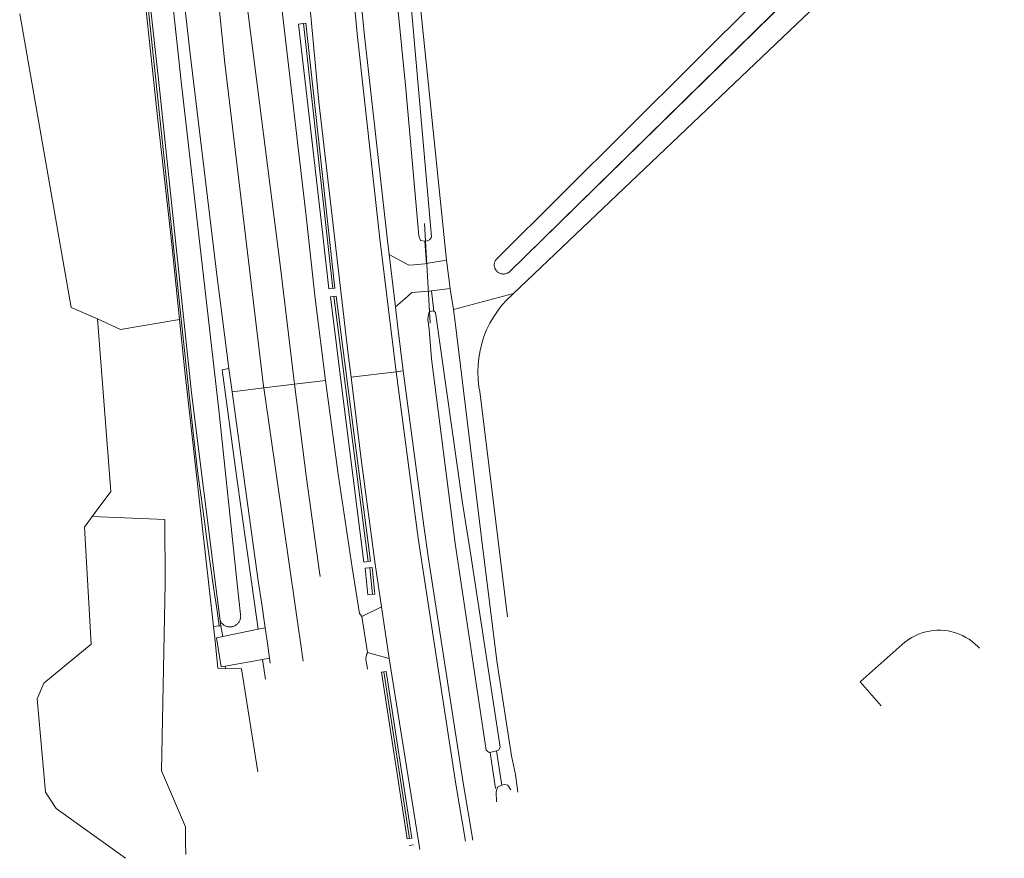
# Model space of a CAD drawing. Extents: x 140829 to 145054, y 448512 to 451778.
# Tile 122 of 152: x 144130 to 144240, y 450822 to 450915. Entities that reach past the tile are written whole.
import ezdxf

# ---------------------------------------------------------------- set-up
doc = ezdxf.new("R2010")
doc.units = 0
doc.header["$MEASUREMENT"] = 0
for name, color, linetype in [('geometrie2dBegroeidTerreindeel', 7, 'Continuous'), ('geometrie2dOnbegroeidTerreindeel', 7, 'Continuous'), ('geometrie2dOndersteunendWegdeel', 7, 'Continuous'), ('geometrie2dOverigeConstructie', 7, 'Continuous'), ('geometrie2dVegetatieObject', 7, 'Continuous'), ('geometrie2dWaterdeel', 7, 'Continuous'), ('geometrie2dWegdeel', 7, 'Continuous')]:
    doc.layers.add(name, color=color, linetype=linetype)

msp = doc.modelspace()

# ---------------------------------------------------------------- linework, layer by layer
at = {"layer": 'geometrie2dBegroeidTerreindeel', "linetype": 'Continuous', "lineweight": 0}
for p, q in [((144149.66, 450868.54), (144139.18, 450967.67)), ((144139.18, 450967.67), (144149.66, 450868.54)), ((144141.48, 450943.12), (144145.66, 450903.9)), ((144145.66, 450903.9), (144141.48, 450943.12)), ((144142.08, 450941.4), (144145.86, 450907.35)), ((144235.35, 450939.96), (144183.21, 450888.07)), ((144183.21, 450888.07), (144235.35, 450939.96)), ((144184.61, 450886.64), (144237.12, 450938.18)), ((144237.12, 450938.18), (144184.61, 450886.64)), ((144239.54, 450936.09), (144185.12, 450884.28)), ((144185.12, 450884.28), (144239.54, 450936.09)), ((144177.72, 450887.99), (144174.74, 450916.73)), ((144136.11, 450882.76), (144130.4, 450915.3)), ((144130.4, 450915.3), (144136.11, 450882.76)), ((144145.86, 450907.35), (144149.43, 450873.29)), ((144145.66, 450903.9), (144147.24, 450890.08)), ((144147.24, 450890.08), (144145.66, 450903.9)), ((144147.24, 450890.08), (144148.11, 450881.4)), ((144148.11, 450881.4), (144147.24, 450890.08)), ((144178.11, 450884.86), (144177.72, 450887.99)), ((144183.04, 450887.74), (144183.03, 450887.67)), ((144183.03, 450887.67), (144183.04, 450887.74)), ((144183.07, 450887.8), (144183.04, 450887.74)), ((144183.04, 450887.74), (144183.07, 450887.8)), ((144183.09, 450887.87), (144183.07, 450887.8)), ((144183.07, 450887.8), (144183.09, 450887.87)), ((144183.12, 450887.93), (144183.09, 450887.87)), ((144183.09, 450887.87), (144183.12, 450887.93)), ((144183.16, 450887.99), (144183.12, 450887.93)), ((144183.12, 450887.93), (144183.16, 450887.99)), ((144183.2, 450888.05), (144183.16, 450887.99)), ((144183.16, 450887.99), (144183.2, 450888.05)), ((144183.21, 450888.07), (144183.2, 450888.05)), ((144183.2, 450888.05), (144183.21, 450888.07)), ((144183.03, 450887.67), (144183.01, 450887.6)), ((144183.01, 450887.6), (144183.03, 450887.67)), ((144183.01, 450887.6), (144183.01, 450887.53)), ((144183.01, 450887.53), (144183.01, 450887.6)), ((144183.01, 450887.53), (144183.01, 450887.46)), ((144183.01, 450887.46), (144183.01, 450887.53)), ((144183.01, 450887.46), (144183.01, 450887.39)), ((144183.01, 450887.39), (144183.01, 450887.46)), ((144183.01, 450887.39), (144183.01, 450887.32)), ((144183.01, 450887.32), (144183.01, 450887.39)), ((144183.01, 450887.32), (144183.03, 450887.25)), ((144183.03, 450887.25), (144183.01, 450887.32)), ((144183.03, 450887.25), (144183.05, 450887.18)), ((144183.05, 450887.18), (144183.03, 450887.25)), ((144183.05, 450887.18), (144183.07, 450887.11)), ((144183.07, 450887.11), (144183.05, 450887.18)), ((144183.07, 450887.11), (144183.09, 450887.05)), ((144183.09, 450887.05), (144183.07, 450887.11)), ((144183.09, 450887.05), (144183.12, 450886.98)), ((144183.12, 450886.98), (144183.09, 450887.05)), ((144183.12, 450886.98), (144183.16, 450886.92)), ((144183.16, 450886.92), (144183.12, 450886.98)), ((144183.16, 450886.92), (144183.2, 450886.86)), ((144183.2, 450886.86), (144183.16, 450886.92)), ((144183.2, 450886.86), (144183.24, 450886.81)), ((144183.24, 450886.81), (144183.2, 450886.86)), ((144183.24, 450886.81), (144183.29, 450886.76)), ((144183.29, 450886.76), (144183.24, 450886.81)), ((144183.29, 450886.76), (144183.34, 450886.71)), ((144183.34, 450886.71), (144183.29, 450886.76)), ((144183.34, 450886.71), (144183.4, 450886.66)), ((144183.4, 450886.66), (144183.34, 450886.71)), ((144183.4, 450886.66), (144183.45, 450886.62)), ((144183.45, 450886.62), (144183.4, 450886.66)), ((144183.45, 450886.62), (144183.51, 450886.58)), ((144183.51, 450886.58), (144183.45, 450886.62)), ((144184.52, 450886.59), (144184.58, 450886.62)), ((144184.58, 450886.62), (144184.52, 450886.59)), ((144184.58, 450886.62), (144184.61, 450886.64)), ((144184.61, 450886.64), (144184.58, 450886.62)), ((144183.51, 450886.58), (144183.57, 450886.55)), ((144183.57, 450886.55), (144183.51, 450886.58)), ((144183.57, 450886.55), (144183.64, 450886.52)), ((144183.64, 450886.52), (144183.57, 450886.55)), ((144183.64, 450886.52), (144183.71, 450886.5)), ((144183.71, 450886.5), (144183.64, 450886.52)), ((144183.71, 450886.5), (144183.77, 450886.48)), ((144183.77, 450886.48), (144183.71, 450886.5)), ((144183.77, 450886.48), (144183.84, 450886.47)), ((144183.84, 450886.47), (144183.77, 450886.48)), ((144183.84, 450886.47), (144183.91, 450886.46)), ((144183.91, 450886.46), (144183.84, 450886.47)), ((144183.91, 450886.46), (144183.98, 450886.45)), ((144183.98, 450886.45), (144183.91, 450886.46)), ((144183.98, 450886.45), (144184.05, 450886.45)), ((144184.05, 450886.45), (144183.98, 450886.45)), ((144184.05, 450886.45), (144184.12, 450886.46)), ((144184.12, 450886.46), (144184.05, 450886.45)), ((144184.12, 450886.46), (144184.19, 450886.47)), ((144184.19, 450886.47), (144184.12, 450886.46)), ((144184.19, 450886.47), (144184.26, 450886.48)), ((144184.26, 450886.48), (144184.19, 450886.47)), ((144184.26, 450886.48), (144184.33, 450886.5)), ((144184.33, 450886.5), (144184.26, 450886.48)), ((144184.33, 450886.5), (144184.4, 450886.53)), ((144184.4, 450886.53), (144184.33, 450886.5)), ((144184.4, 450886.53), (144184.46, 450886.55)), ((144184.46, 450886.55), (144184.4, 450886.53)), ((144184.46, 450886.55), (144184.52, 450886.59)), ((144184.52, 450886.59), (144184.46, 450886.55)), ((144178.15, 450884.56), (144178.11, 450884.86)), ((144178.49, 450882.53), (144178.15, 450884.56)), ((144185.12, 450884.28), (144178.49, 450882.53)), ((144178.49, 450882.53), (144185.12, 450884.28)), ((144184.39, 450883.59), (144183.86, 450882.99)), ((144183.86, 450882.99), (144184.39, 450883.59)), ((144184.97, 450884.15), (144184.39, 450883.59)), ((144184.39, 450883.59), (144184.97, 450884.15)), ((144185.12, 450884.28), (144184.97, 450884.15)), ((144184.97, 450884.15), (144185.12, 450884.28)), ((144139.04, 450881.49), (144136.11, 450882.76)), ((144136.11, 450882.76), (144139.04, 450881.49)), ((144178.66, 450881.1), (144178.49, 450882.53)), ((144183.36, 450882.35), (144182.92, 450881.68)), ((144182.92, 450881.68), (144183.36, 450882.35)), ((144183.86, 450882.99), (144183.36, 450882.35)), ((144183.36, 450882.35), (144183.86, 450882.99)), ((144140.5, 450862.35), (144139.04, 450881.49)), ((144139.04, 450881.49), (144141.56, 450880.29)), ((144141.56, 450880.29), (144139.04, 450881.49)), ((144139.04, 450881.49), (144139.04, 450881.49)), ((144139.04, 450881.49), (144140.5, 450862.35)), ((144141.56, 450880.29), (144148.11, 450881.4)), ((144148.11, 450881.4), (144141.56, 450880.29)), ((144148.11, 450881.4), (144148.65, 450876.03)), ((144148.65, 450876.03), (144148.11, 450881.4)), ((144182.92, 450881.68), (144182.51, 450880.99)), ((144182.51, 450880.99), (144182.92, 450881.68)), ((144181.73, 450855.97), (144178.66, 450881.1)), ((144182.16, 450880.26), (144181.86, 450879.51)), ((144181.86, 450879.51), (144182.16, 450880.26)), ((144182.51, 450880.99), (144182.16, 450880.26)), ((144182.16, 450880.26), (144182.51, 450880.99)), ((144181.86, 450879.51), (144181.62, 450878.75)), ((144181.62, 450878.75), (144181.86, 450879.51)), ((144181.43, 450877.97), (144181.29, 450877.17)), ((144181.29, 450877.17), (144181.43, 450877.97)), ((144181.62, 450878.75), (144181.43, 450877.97)), ((144181.43, 450877.97), (144181.62, 450878.75)), ((144181.29, 450877.17), (144181.21, 450876.37)), ((144181.21, 450876.37), (144181.29, 450877.17)), ((144148.65, 450876.03), (144151.41, 450851.67)), ((144151.41, 450851.67), (144148.65, 450876.03)), ((144181.21, 450876.37), (144181.18, 450875.57)), ((144181.18, 450875.57), (144181.21, 450876.37)), ((144181.18, 450875.57), (144181.21, 450874.76)), ((144181.21, 450874.76), (144181.18, 450875.57)), ((144181.21, 450874.76), (144181.3, 450873.96)), ((144181.3, 450873.96), (144181.21, 450874.76)), ((144181.3, 450873.96), (144181.39, 450873.41)), ((144181.39, 450873.41), (144181.3, 450873.96)), ((144149.43, 450873.29), (144152.13, 450851.78)), ((144181.39, 450873.41), (144184.46, 450848.46)), ((144184.46, 450848.46), (144181.39, 450873.41)), ((144150.13, 450864.33), (144149.66, 450868.54)), ((144149.66, 450868.54), (144150.13, 450864.33)), ((144150.72, 450860.13), (144150.13, 450864.33)), ((144150.13, 450864.33), (144150.72, 450860.13)), ((144138.44, 450859.56), (144140.5, 450862.35)), ((144140.5, 450862.35), (144138.44, 450859.56)), ((144137.58, 450858.39), (144138.44, 450859.56)), ((144138.44, 450859.56), (144137.58, 450858.39)), ((144138.44, 450859.56), (144146.49, 450859.23)), ((144146.49, 450859.23), (144138.44, 450859.56)), ((144151.3, 450855.93), (144150.72, 450860.13)), ((144150.72, 450860.13), (144151.3, 450855.93)), ((144138.32, 450845.4), (144137.58, 450858.39)), ((144137.58, 450858.39), (144138.32, 450845.4)), ((144146.49, 450859.23), (144146.51, 450852.15)), ((144146.51, 450852.15), (144146.49, 450859.23)), ((144151.9, 450851.74), (144151.3, 450855.93)), ((144151.3, 450855.93), (144151.9, 450851.74)), ((144183.32, 450843.29), (144181.73, 450855.97)), ((144146.51, 450852.15), (144146.12, 450831.36)), ((144146.12, 450831.36), (144146.51, 450852.15)), ((144152.28, 450849.11), (144151.9, 450851.74)), ((144151.9, 450851.74), (144152.28, 450849.11)), ((144152.13, 450851.78), (144152.61, 450848.02)), ((144151.41, 450851.67), (144151.9, 450847.37)), ((144151.9, 450847.37), (144151.41, 450851.67)), ((144152.52, 450847.44), (144152.28, 450849.11)), ((144152.28, 450849.11), (144152.52, 450847.44)), ((144151.9, 450847.37), (144152.52, 450847.44)), ((144152.52, 450847.44), (144151.9, 450847.37)), ((144151.9, 450847.37), (144152.04, 450846.12)), ((144152.04, 450846.12), (144151.9, 450847.37)), ((144151.9, 450847.37), (144151.9, 450847.37)), ((144151.9, 450847.37), (144151.9, 450847.37)), ((144152.71, 450847.46), (144152.52, 450847.44)), ((144152.52, 450847.44), (144152.71, 450847.46)), ((144152.61, 450848.02), (144152.71, 450847.46)), ((144152.71, 450847.46), (144152.92, 450846.27)), ((144152.92, 450846.27), (144152.2, 450846.12)), ((144229.65, 450846.35), (144229.28, 450846.15)), ((144230.04, 450846.52), (144229.65, 450846.35)), ((144230.43, 450846.67), (144230.04, 450846.52)), ((144230.83, 450846.78), (144230.43, 450846.67)), ((144231.24, 450846.87), (144230.83, 450846.78)), ((144231.66, 450846.93), (144231.24, 450846.87)), ((144232.07, 450846.96), (144231.66, 450846.93)), ((144232.49, 450846.96), (144232.07, 450846.96)), ((144232.91, 450846.94), (144232.49, 450846.96)), ((144233.33, 450846.88), (144232.91, 450846.94)), ((144233.74, 450846.79), (144233.33, 450846.88)), ((144234.14, 450846.68), (144233.74, 450846.79)), ((144234.54, 450846.54), (144234.14, 450846.68)), ((144234.92, 450846.37), (144234.54, 450846.54)), ((144235.29, 450846.17), (144234.92, 450846.37)), ((144133.07, 450841.09), (144138.32, 450845.4)), ((144138.32, 450845.4), (144133.07, 450841.09)), ((144152.04, 450846.12), (144152.37, 450842.75)), ((144152.37, 450842.75), (144152.04, 450846.12)), ((144152.2, 450846.12), (144152.73, 450842.9)), ((144228.56, 450845.66), (144223.55, 450841.25)), ((144228.59, 450845.68), (144228.56, 450845.66)), ((144228.93, 450845.93), (144228.59, 450845.68)), ((144229.28, 450846.15), (144228.93, 450845.93)), ((144235.65, 450845.95), (144235.29, 450846.17)), ((144235.99, 450845.7), (144235.65, 450845.95)), ((144236.31, 450845.43), (144235.99, 450845.7)), ((144236.61, 450845.14), (144236.31, 450845.43)), ((144236.78, 450844.96), (144236.61, 450845.14)), ((144152.73, 450842.9), (144153.17, 450842.98)), ((144153.17, 450842.98), (144153.21, 450842.72)), ((144184.93, 450833.05), (144183.32, 450843.29)), ((144153.21, 450842.72), (144152.37, 450842.75)), ((144170.52, 450842.32), (144171.01, 450842.4)), ((144173.35, 450823.83), (144170.52, 450842.32)), ((144171.01, 450842.4), (144173.85, 450823.91)), ((144132.32, 450839.37), (144133.07, 450841.09)), ((144133.07, 450841.09), (144132.32, 450839.37)), ((144223.55, 450841.25), (144225.9, 450838.58)), ((144133.26, 450829), (144132.32, 450839.37)), ((144132.32, 450839.37), (144133.26, 450829)), ((144185.34, 450830.98), (144184.93, 450833.05)), ((144146.12, 450831.36), (144148.79, 450825.17)), ((144148.79, 450825.17), (144146.12, 450831.36)), ((144185.61, 450829), (144185.34, 450830.98)), ((144134.46, 450827.18), (144133.26, 450829)), ((144133.26, 450829), (144134.46, 450827.18)), ((144133.26, 450829), (144133.26, 450829)), ((144142.14, 450821.67), (144134.46, 450827.18)), ((144134.46, 450827.18), (144142.14, 450821.67)), ((144148.79, 450825.17), (144148.79, 450823.5)), ((144148.79, 450823.5), (144148.79, 450825.17)), ((144148.79, 450823.5), (144148.8, 450822.08)), ((144148.8, 450822.08), (144148.79, 450823.5)), ((144173.85, 450823.91), (144173.35, 450823.83)), ((144173.35, 450823.83), (144173.35, 450823.83)), ((144173.56, 450823.09), (144174.06, 450823.18))]:
    msp.add_line(p, q, dxfattribs=at)
at = {"layer": 'geometrie2dOnbegroeidTerreindeel', "linetype": 'Continuous', "lineweight": 0}
for p, q in [((144229.28, 450846.15), (144229.65, 450846.35)), ((144229.65, 450846.35), (144230.04, 450846.52)), ((144230.04, 450846.52), (144230.43, 450846.67)), ((144230.43, 450846.67), (144230.83, 450846.78)), ((144230.83, 450846.78), (144231.24, 450846.87)), ((144231.24, 450846.87), (144231.66, 450846.93)), ((144231.66, 450846.93), (144232.07, 450846.96)), ((144232.07, 450846.96), (144232.49, 450846.96)), ((144232.49, 450846.96), (144232.91, 450846.94)), ((144232.91, 450846.94), (144233.33, 450846.88)), ((144233.33, 450846.88), (144233.74, 450846.79)), ((144233.74, 450846.79), (144234.14, 450846.68)), ((144234.14, 450846.68), (144234.54, 450846.54)), ((144234.54, 450846.54), (144234.92, 450846.37)), ((144234.92, 450846.37), (144235.29, 450846.17)), ((144223.55, 450841.25), (144228.56, 450845.66)), ((144228.56, 450845.66), (144228.59, 450845.68)), ((144228.59, 450845.68), (144228.93, 450845.93)), ((144228.93, 450845.93), (144229.28, 450846.15)), ((144235.29, 450846.17), (144235.65, 450845.95)), ((144235.65, 450845.95), (144235.99, 450845.7)), ((144235.99, 450845.7), (144236.31, 450845.43)), ((144236.31, 450845.43), (144236.61, 450845.14)), ((144236.61, 450845.14), (144236.78, 450844.96)), ((144225.9, 450838.58), (144223.55, 450841.25))]:
    msp.add_line(p, q, dxfattribs=at)
at = {"layer": 'geometrie2dOndersteunendWegdeel', "linetype": 'Continuous', "lineweight": 0}
for p, q in [((144148.3, 450907.81), (144144.35, 450944.25)), ((144160.42, 450939.28), (144163.54, 450905.54)), ((144146.16, 450938.2), (144149.31, 450910.85)), ((144170.97, 450929.82), (144173.19, 450907)), ((144167.8, 450913.1), (144166.55, 450926.38)), ((144167.35, 450926.46), (144168.59, 450913.19)), ((144168.59, 450913.19), (144167.35, 450926.46)), ((144176.06, 450890.58), (144173.64, 450917.95)), ((144174.74, 450916.73), (144177.72, 450887.99)), ((144162.14, 450892.85), (144159.46, 450915.93)), ((144161.3, 450914.17), (144162.12, 450914.27)), ((144162.12, 450914.27), (144161.3, 450914.17)), ((144162.64, 450902.65), (144161.3, 450914.17)), ((144161.3, 450914.17), (144162.64, 450902.65)), ((144162.12, 450914.27), (144165.35, 450884.89)), ((144165.35, 450884.89), (144162.12, 450914.27)), ((144162.12, 450914.27), (144162.12, 450914.27)), ((144170.32, 450890.36), (144167.8, 450913.1)), ((144168.59, 450913.19), (144171.12, 450890.46)), ((144171.12, 450890.46), (144168.59, 450913.19)), ((144149.31, 450910.85), (144152.26, 450886.37)), ((144152.49, 450871.4), (144148.3, 450907.81)), ((144173.19, 450907), (144174.64, 450890.68)), ((144163.54, 450905.54), (144166.81, 450877.56)), ((144164.04, 450890.43), (144162.64, 450902.65)), ((144162.64, 450902.65), (144164.04, 450890.43)), ((144163.16, 450883.75), (144162.14, 450892.85)), ((144164.65, 450884.81), (144164.04, 450890.43)), ((144164.04, 450890.43), (144164.65, 450884.81)), ((144171.54, 450880.42), (144170.32, 450890.36)), ((144171.12, 450890.46), (144171.34, 450888.62)), ((144171.34, 450888.62), (144171.12, 450890.46)), ((144174.64, 450890.68), (144174.81, 450890.18)), ((144174.81, 450890.18), (144175.31, 450890.08)), ((144175.31, 450890.08), (144175.58, 450890.15)), ((144175.51, 450887.63), (144175.31, 450890.08)), ((144175.31, 450890.08), (144175.51, 450887.63)), ((144175.58, 450890.15), (144175.82, 450890.24)), ((144175.82, 450890.24), (144176.01, 450890.48)), ((144176.01, 450890.48), (144176.06, 450890.58)), ((144171.34, 450888.62), (144172.05, 450882.81)), ((144173.54, 450887.44), (144171.34, 450888.62)), ((144171.34, 450888.62), (144171.34, 450888.62)), ((144177.72, 450887.99), (144175.69, 450887.66)), ((144177.72, 450887.99), (144177.72, 450887.99)), ((144174.11, 450887.47), (144173.54, 450887.44)), ((144175.29, 450887.59), (144174.11, 450887.47)), ((144175.51, 450887.63), (144175.29, 450887.59)), ((144175.69, 450887.66), (144175.51, 450887.63)), ((144152.26, 450886.37), (144152.92, 450881.18)), ((144165.35, 450884.89), (144164.65, 450884.81)), ((144164.65, 450884.81), (144165.35, 450884.89)), ((144165.35, 450884.89), (144165.35, 450884.89)), ((144173.87, 450884.4), (144175.8, 450884.56)), ((144175.8, 450884.56), (144176.06, 450884.6)), ((144176.06, 450884.6), (144178.11, 450884.86)), ((144176.06, 450884.6), (144176.3, 450882.33)), ((144176.3, 450882.33), (144176.06, 450884.6)), ((144178.11, 450884.86), (144178.15, 450884.56)), ((144178.15, 450884.56), (144178.49, 450882.53)), ((144164.29, 450874.66), (144163.16, 450883.75)), ((144164.85, 450883.91), (144165.47, 450883.98)), ((144165.47, 450883.98), (144164.85, 450883.91)), ((144166.18, 450873.21), (144164.85, 450883.91)), ((144164.85, 450883.91), (144166.18, 450873.21)), ((144165.47, 450883.98), (144169.27, 450854.6)), ((144165.47, 450883.98), (144165.47, 450883.98)), ((144169.27, 450854.6), (144165.47, 450883.98)), ((144165.47, 450883.98), (144165.47, 450883.98)), ((144172.05, 450882.81), (144173.1, 450883.72)), ((144173.1, 450883.72), (144173.87, 450884.4)), ((144172.05, 450882.81), (144172.33, 450880.51)), ((144172.33, 450880.51), (144172.05, 450882.81)), ((144175.95, 450882.31), (144175.78, 450882.22)), ((144176.14, 450882.38), (144175.95, 450882.31)), ((144176.3, 450882.33), (144176.14, 450882.38)), ((144176.3, 450882.33), (144176.3, 450882.33)), ((144176.48, 450882.19), (144176.3, 450882.33)), ((144178.49, 450882.53), (144178.66, 450881.1)), ((144152.92, 450881.18), (144153.6, 450875.99)), ((144175.7, 450881.95), (144175.65, 450881.4)), ((144175.65, 450881.4), (144175.78, 450880.35)), ((144175.78, 450882.22), (144175.7, 450881.95)), ((144179.5, 450861.03), (144176.48, 450882.19)), ((144171.82, 450878.02), (144171.54, 450880.42)), ((144171.54, 450880.42), (144171.54, 450880.42)), ((144172.33, 450880.51), (144172.61, 450878.12)), ((144172.61, 450878.12), (144172.33, 450880.51)), ((144175.78, 450880.35), (144176.06, 450877.06)), ((144178.66, 450881.1), (144181.73, 450855.97)), ((144172.12, 450875.62), (144171.82, 450878.02)), ((144172.61, 450878.12), (144172.91, 450875.72)), ((144172.91, 450875.72), (144172.61, 450878.12)), ((144166.81, 450877.56), (144167.13, 450875.01)), ((144176.06, 450877.06), (144178.68, 450856.59)), ((144153.6, 450875.99), (144152.84, 450875.84)), ((144152.84, 450875.84), (144153.6, 450875.99)), ((144152.84, 450875.84), (144154.43, 450864.08)), ((144154.43, 450864.08), (144152.84, 450875.84)), ((144153.6, 450875.99), (144153.78, 450874.69)), ((144172.12, 450875.62), (144172.91, 450875.72)), ((144172.91, 450875.72), (144172.12, 450875.62)), ((144172.91, 450875.72), (144175.18, 450858.54)), ((144175.18, 450858.54), (144172.91, 450875.72)), ((144153.78, 450874.69), (144153.95, 450873.39)), ((144165.71, 450864.28), (144164.29, 450874.66)), ((144167.13, 450875.01), (144168.26, 450865.91)), ((144174.58, 450857.16), (144172.12, 450875.62)), ((144172.12, 450875.62), (144172.12, 450875.62)), ((144153.95, 450873.39), (144155.38, 450862.91)), ((144153.95, 450873.39), (144153.95, 450873.39)), ((144168.53, 450854.51), (144166.18, 450873.21)), ((144166.18, 450873.21), (144168.53, 450854.51)), ((144154.52, 450852.11), (144152.49, 450871.4)), ((144168.26, 450865.91), (144169.82, 450854.28)), ((144154.43, 450864.08), (144156.08, 450852.33)), ((144156.08, 450852.33), (144154.43, 450864.08)), ((144167.26, 450853.92), (144165.71, 450864.28)), ((144155.38, 450862.91), (144156.85, 450852.44)), ((144180.32, 450855.77), (144179.5, 450861.03)), ((144175.18, 450858.54), (144175.68, 450855.12)), ((144175.68, 450855.12), (144175.18, 450858.54)), ((144174.89, 450855), (144174.58, 450857.16)), ((144178.68, 450856.59), (144182.09, 450833.67)), ((144178.75, 450829.89), (144174.89, 450855)), ((144175.68, 450855.12), (144179.54, 450830.02)), ((144179.54, 450830.02), (144175.68, 450855.12)), ((144183.65, 450833.98), (144180.32, 450855.77)), ((144181.73, 450855.97), (144183.32, 450843.29)), ((144167.67, 450851.38), (144167.26, 450853.92)), ((144169.27, 450854.6), (144168.53, 450854.51)), ((144168.53, 450854.51), (144169.27, 450854.6)), ((144168.7, 450853.85), (144169.46, 450853.92)), ((144169.46, 450853.92), (144168.7, 450853.85)), ((144169.46, 450853.92), (144169.75, 450850.97)), ((144169.46, 450853.92), (144169.46, 450853.92)), ((144169.75, 450850.97), (144169.46, 450853.92)), ((144169.82, 450854.28), (144170.09, 450852.27)), ((144168.99, 450850.9), (144168.7, 450853.85)), ((144168.7, 450853.85), (144168.99, 450850.9)), ((144154.88, 450848.7), (144154.52, 450852.11)), ((144156.08, 450852.33), (144156.38, 450850.22)), ((144156.38, 450850.22), (144156.08, 450852.33)), ((144156.85, 450852.44), (144157.23, 450849.83)), ((144170.09, 450852.27), (144170.51, 450849.57)), ((144168.08, 450848.83), (144167.67, 450851.38)), ((144169.75, 450850.97), (144168.99, 450850.9)), ((144168.99, 450850.9), (144169.75, 450850.97)), ((144169.75, 450850.97), (144169.75, 450850.97)), ((144156.38, 450850.22), (144156.68, 450848.1)), ((144156.68, 450848.1), (144156.38, 450850.22)), ((144157.23, 450849.83), (144157.61, 450847.21)), ((144170.51, 450849.57), (144168.33, 450848.48)), ((144154.89, 450848.69), (144154.88, 450848.7)), ((144154.89, 450848.61), (144154.89, 450848.69)), ((144154.9, 450848.53), (144154.89, 450848.61)), ((144154.89, 450848.44), (144154.9, 450848.53)), ((144154.89, 450848.36), (144154.89, 450848.44)), ((144168.33, 450848.48), (144168.08, 450848.83)), ((144152.71, 450847.46), (144152.61, 450848.02)), ((144152.61, 450848.02), (144152.64, 450847.96)), ((144152.64, 450847.96), (144152.68, 450847.88)), ((144152.68, 450847.88), (144152.73, 450847.82)), ((144152.92, 450846.27), (144152.71, 450847.46)), ((144152.73, 450847.82), (144152.78, 450847.75)), ((144152.78, 450847.75), (144152.84, 450847.69)), ((144152.84, 450847.69), (144152.9, 450847.63)), ((144152.9, 450847.63), (144152.96, 450847.58)), ((144152.96, 450847.58), (144153.03, 450847.53)), ((144153.03, 450847.53), (144153.1, 450847.48)), ((144153.1, 450847.48), (144153.17, 450847.44)), ((144153.17, 450847.44), (144153.25, 450847.41)), ((144153.25, 450847.41), (144153.33, 450847.38)), ((144153.33, 450847.38), (144153.41, 450847.36)), ((144153.41, 450847.36), (144153.49, 450847.34)), ((144153.49, 450847.34), (144153.58, 450847.33)), ((144153.58, 450847.33), (144153.66, 450847.32)), ((144153.66, 450847.32), (144153.74, 450847.32)), ((144153.74, 450847.32), (144153.83, 450847.33)), ((144153.83, 450847.33), (144153.91, 450847.34)), ((144153.91, 450847.34), (144153.99, 450847.36)), ((144153.99, 450847.36), (144154.07, 450847.38)), ((144154.07, 450847.38), (144154.15, 450847.41)), ((144154.15, 450847.41), (144154.23, 450847.45)), ((144154.23, 450847.45), (144154.3, 450847.49)), ((144154.3, 450847.49), (144154.37, 450847.53)), ((144154.37, 450847.53), (144154.44, 450847.58)), ((144154.44, 450847.58), (144154.5, 450847.63)), ((144154.5, 450847.63), (144154.56, 450847.69)), ((144154.56, 450847.69), (144154.62, 450847.75)), ((144154.62, 450847.75), (144154.67, 450847.82)), ((144154.67, 450847.82), (144154.72, 450847.89)), ((144154.72, 450847.89), (144154.76, 450847.96)), ((144154.76, 450847.96), (144154.8, 450848.04)), ((144154.8, 450848.04), (144154.83, 450848.12)), ((144154.83, 450848.12), (144154.85, 450848.2)), ((144154.85, 450848.2), (144154.87, 450848.28)), ((144154.87, 450848.28), (144154.89, 450848.36)), ((144156.68, 450848.1), (144156.84, 450847.06)), ((144156.84, 450847.06), (144156.68, 450848.1)), ((144152.2, 450846.12), (144152.92, 450846.27)), ((144152.92, 450846.27), (144156.84, 450847.06)), ((144156.84, 450847.06), (144152.92, 450846.27)), ((144156.84, 450847.06), (144157.61, 450847.21)), ((144157.61, 450847.21), (144156.84, 450847.06)), ((144156.84, 450847.06), (144156.84, 450847.06)), ((144157.61, 450847.21), (144157.85, 450845.54)), ((144152.73, 450842.9), (144152.2, 450846.12)), ((144157.85, 450845.54), (144158.1, 450843.86)), ((144168.79, 450843.98), (144168.81, 450844.08)), ((144168.81, 450844.08), (144168.83, 450844.18)), ((144168.83, 450844.18), (144168.86, 450844.28)), ((144168.86, 450844.28), (144168.9, 450844.37)), ((144168.9, 450844.37), (144168.95, 450844.47)), ((144168.95, 450844.47), (144168.96, 450844.5)), ((144168.96, 450844.5), (144171.35, 450843.84)), ((144153.17, 450842.98), (144152.73, 450842.9)), ((144157.33, 450843.72), (144153.17, 450842.98)), ((144153.17, 450842.98), (144157.33, 450843.72)), ((144153.21, 450842.72), (144153.17, 450842.98)), ((144158.1, 450843.86), (144157.33, 450843.72)), ((144157.33, 450843.72), (144158.1, 450843.86)), ((144157.33, 450843.72), (144157.66, 450841.52)), ((144157.66, 450841.52), (144157.33, 450843.72)), ((144158.1, 450843.86), (144158.18, 450843.32)), ((144158.18, 450843.32), (144158.18, 450843.32)), ((144168.77, 450843.77), (144168.78, 450843.88)), ((144168.78, 450843.67), (144168.77, 450843.77)), ((144168.78, 450843.88), (144168.79, 450843.98)), ((144168.79, 450843.57), (144168.78, 450843.67)), ((144168.81, 450843.47), (144168.79, 450843.57)), ((144168.83, 450843.37), (144168.81, 450843.47)), ((144168.85, 450843.33), (144168.83, 450843.37)), ((144168.94, 450842.65), (144168.85, 450843.33)), ((144171.35, 450843.84), (144174.76, 450822.63)), ((144183.32, 450843.29), (144184.93, 450833.05)), ((144154.98, 450842.66), (144153.21, 450842.72)), ((144156.79, 450831.27), (144154.98, 450842.66)), ((144171.01, 450842.4), (144170.52, 450842.32)), ((144170.52, 450842.32), (144173.35, 450823.83)), ((144173.85, 450823.91), (144171.01, 450842.4)), ((144171.01, 450842.4), (144171.01, 450842.4)), ((144182.09, 450833.67), (144182.44, 450833.42)), ((144182.44, 450833.42), (144182.98, 450833.52)), ((144182.98, 450833.52), (144183.24, 450833.6)), ((144183.24, 450833.6), (144183.46, 450833.67)), ((144183.24, 450833.6), (144183.69, 450830.69)), ((144183.69, 450830.69), (144183.24, 450833.6)), ((144183.46, 450833.67), (144183.65, 450833.98)), ((144184.93, 450833.05), (144185.34, 450830.98)), ((144185.34, 450830.98), (144185.61, 450829)), ((144179.82, 450823.56), (144178.75, 450829.89)), ((144179.54, 450830.02), (144180.61, 450823.69)), ((144180.61, 450823.69), (144179.54, 450830.02)), ((144183.69, 450830.69), (144183.84, 450829.77)), ((144183.84, 450829.77), (144183.69, 450830.69)), ((144184.14, 450829.86), (144183.84, 450829.77)), ((144184.51, 450829.77), (144184.14, 450829.86)), ((144183.36, 450829.54), (144183.21, 450829.03)), ((144183.21, 450829.03), (144183.26, 450827.95)), ((144183.75, 450829.74), (144183.36, 450829.54)), ((144183.84, 450829.77), (144183.75, 450829.74)), ((144184.83, 450829.28), (144184.51, 450829.77)), ((144173.35, 450823.83), (144173.85, 450823.91)), ((144174.06, 450823.18), (144173.56, 450823.09)), ((144174.06, 450823.18), (144174.06, 450823.18))]:
    msp.add_line(p, q, dxfattribs=at)
at = {"layer": 'geometrie2dOverigeConstructie', "linetype": 'Continuous', "lineweight": 0}
for p, q in [((144175.26, 450892.05), (144175.89, 450881.01)), ((144175.89, 450881.01), (144175.26, 450892.05)), ((144182.54, 450833.42), (144183.15, 450829.4)), ((144183.15, 450829.4), (144182.54, 450833.42))]:
    msp.add_line(p, q, dxfattribs=at)
at = {"layer": 'geometrie2dVegetatieObject', "linetype": 'Continuous', "lineweight": 0}
for p, q in [((144165.1, 450884.86), (144161.87, 450914.24)), ((144161.87, 450914.24), (144165.1, 450884.86)), ((144169.02, 450854.57), (144165.22, 450883.95)), ((144165.22, 450883.95), (144169.02, 450854.57)), ((144169.5, 450850.95), (144169.21, 450853.89)), ((144169.21, 450853.89), (144169.5, 450850.95)), ((144173.6, 450823.87), (144170.77, 450842.36)), ((144170.77, 450842.36), (144173.6, 450823.87))]:
    msp.add_line(p, q, dxfattribs=at)
at = {"layer": 'geometrie2dWaterdeel', "linetype": 'Continuous', "lineweight": 0}
for p, q in [((144144.35, 450944.25), (144148.3, 450907.81)), ((144145.86, 450907.35), (144142.08, 450941.4)), ((144173.19, 450907), (144170.97, 450929.82)), ((144173.64, 450917.95), (144176.06, 450890.58)), ((144149.43, 450873.29), (144145.86, 450907.35)), ((144148.3, 450907.81), (144152.49, 450871.4)), ((144174.64, 450890.68), (144173.19, 450907)), ((144174.81, 450890.18), (144174.64, 450890.68)), ((144175.31, 450890.08), (144174.81, 450890.18)), ((144175.58, 450890.15), (144175.31, 450890.08)), ((144175.82, 450890.24), (144175.58, 450890.15)), ((144176.01, 450890.48), (144175.82, 450890.24)), ((144176.06, 450890.58), (144176.01, 450890.48)), ((144176.06, 450890.58), (144176.06, 450890.58)), ((144175.78, 450882.22), (144175.95, 450882.31)), ((144175.95, 450882.31), (144176.14, 450882.38)), ((144176.14, 450882.38), (144176.3, 450882.33)), ((144176.3, 450882.33), (144176.48, 450882.19)), ((144176.3, 450882.33), (144176.3, 450882.33)), ((144175.65, 450881.4), (144175.7, 450881.95)), ((144175.78, 450880.35), (144175.65, 450881.4)), ((144175.7, 450881.95), (144175.78, 450882.22)), ((144176.48, 450882.19), (144179.5, 450861.03)), ((144176.06, 450877.06), (144175.78, 450880.35)), ((144178.68, 450856.59), (144176.06, 450877.06)), ((144152.13, 450851.78), (144149.43, 450873.29)), ((144152.49, 450871.4), (144154.52, 450852.11)), ((144179.5, 450861.03), (144180.32, 450855.77)), ((144182.09, 450833.67), (144178.68, 450856.59)), ((144180.32, 450855.77), (144183.65, 450833.98)), ((144152.61, 450848.02), (144152.13, 450851.78)), ((144154.52, 450852.11), (144154.88, 450848.7)), ((144154.88, 450848.7), (144154.89, 450848.69)), ((144154.89, 450848.69), (144154.89, 450848.61)), ((144154.89, 450848.61), (144154.9, 450848.53)), ((144154.9, 450848.53), (144154.89, 450848.44)), ((144154.89, 450848.44), (144154.89, 450848.36)), ((144152.64, 450847.96), (144152.61, 450848.02)), ((144152.68, 450847.88), (144152.64, 450847.96)), ((144152.73, 450847.82), (144152.68, 450847.88)), ((144152.78, 450847.75), (144152.73, 450847.82)), ((144152.84, 450847.69), (144152.78, 450847.75)), ((144152.9, 450847.63), (144152.84, 450847.69)), ((144152.96, 450847.58), (144152.9, 450847.63)), ((144153.03, 450847.53), (144152.96, 450847.58)), ((144153.1, 450847.48), (144153.03, 450847.53)), ((144153.17, 450847.44), (144153.1, 450847.48)), ((144153.25, 450847.41), (144153.17, 450847.44)), ((144153.33, 450847.38), (144153.25, 450847.41)), ((144153.41, 450847.36), (144153.33, 450847.38)), ((144153.49, 450847.34), (144153.41, 450847.36)), ((144153.58, 450847.33), (144153.49, 450847.34)), ((144153.66, 450847.32), (144153.58, 450847.33)), ((144153.74, 450847.32), (144153.66, 450847.32)), ((144153.83, 450847.33), (144153.74, 450847.32)), ((144153.91, 450847.34), (144153.83, 450847.33)), ((144153.99, 450847.36), (144153.91, 450847.34)), ((144154.07, 450847.38), (144153.99, 450847.36)), ((144154.15, 450847.41), (144154.07, 450847.38)), ((144154.23, 450847.45), (144154.15, 450847.41)), ((144154.3, 450847.49), (144154.23, 450847.45)), ((144154.37, 450847.53), (144154.3, 450847.49)), ((144154.44, 450847.58), (144154.37, 450847.53)), ((144154.5, 450847.63), (144154.44, 450847.58)), ((144154.56, 450847.69), (144154.5, 450847.63)), ((144154.62, 450847.75), (144154.56, 450847.69)), ((144154.67, 450847.82), (144154.62, 450847.75)), ((144154.72, 450847.89), (144154.67, 450847.82)), ((144154.76, 450847.96), (144154.72, 450847.89)), ((144154.8, 450848.04), (144154.76, 450847.96)), ((144154.83, 450848.12), (144154.8, 450848.04)), ((144154.85, 450848.2), (144154.83, 450848.12)), ((144154.87, 450848.28), (144154.85, 450848.2)), ((144154.89, 450848.36), (144154.87, 450848.28)), ((144152.37, 450842.75), (144153.21, 450842.72)), ((144153.21, 450842.72), (144154.98, 450842.66)), ((144154.98, 450842.66), (144156.79, 450831.27)), ((144182.44, 450833.42), (144182.09, 450833.67)), ((144182.98, 450833.52), (144182.44, 450833.42)), ((144183.24, 450833.6), (144182.98, 450833.52)), ((144183.46, 450833.67), (144183.24, 450833.6)), ((144183.65, 450833.98), (144183.46, 450833.67)), ((144183.84, 450829.77), (144184.14, 450829.86)), ((144184.14, 450829.86), (144184.51, 450829.77)), ((144183.21, 450829.03), (144183.36, 450829.54)), ((144183.26, 450827.95), (144183.21, 450829.03)), ((144183.36, 450829.54), (144183.75, 450829.74)), ((144183.75, 450829.74), (144183.84, 450829.77)), ((144183.84, 450829.77), (144183.84, 450829.77)), ((144184.51, 450829.77), (144184.83, 450829.28))]:
    msp.add_line(p, q, dxfattribs=at)
at = {"layer": 'geometrie2dWegdeel', "linetype": 'Continuous', "lineweight": 0}
for p, q in [((144163.54, 450905.54), (144160.42, 450939.28)), ((144149.31, 450910.85), (144146.16, 450938.2)), ((144150.27, 450938.51), (144153.14, 450909.84)), ((144153.14, 450909.84), (144150.27, 450938.51)), ((144166.55, 450926.38), (144167.8, 450913.1)), ((144159.32, 450887.19), (144154.94, 450921.5)), ((144154.94, 450921.5), (144159.32, 450887.19)), ((144159.46, 450915.93), (144162.14, 450892.85)), ((144167.8, 450913.1), (144170.32, 450890.36)), ((144152.26, 450886.37), (144149.31, 450910.85)), ((144153.14, 450909.84), (144157.44, 450874.02)), ((144157.44, 450874.02), (144153.14, 450909.84)), ((144166.81, 450877.56), (144163.54, 450905.54)), ((144162.14, 450892.85), (144163.16, 450883.75)), ((144170.32, 450890.36), (144171.54, 450880.42)), ((144171.34, 450888.62), (144173.54, 450887.44)), ((144172.05, 450882.81), (144171.34, 450888.62)), ((144171.34, 450888.62), (144171.34, 450888.62)), ((144175.69, 450887.66), (144177.72, 450887.99)), ((144177.72, 450887.99), (144178.11, 450884.86)), ((144160.07, 450880.71), (144159.32, 450887.19)), ((144159.32, 450887.19), (144160.07, 450880.71)), ((144173.54, 450887.44), (144174.11, 450887.47)), ((144174.11, 450887.47), (144175.29, 450887.59)), ((144175.29, 450887.59), (144175.51, 450887.63)), ((144175.51, 450887.63), (144175.69, 450887.66)), ((144152.92, 450881.18), (144152.26, 450886.37)), ((144175.8, 450884.56), (144173.87, 450884.4)), ((144176.06, 450884.6), (144175.8, 450884.56)), ((144178.11, 450884.86), (144176.06, 450884.6)), ((144163.16, 450883.75), (144164.29, 450874.66)), ((144173.1, 450883.72), (144172.05, 450882.81)), ((144173.87, 450884.4), (144173.1, 450883.72)), ((144153.6, 450875.99), (144152.92, 450881.18)), ((144160.85, 450874.24), (144160.07, 450880.71)), ((144160.07, 450880.71), (144160.85, 450874.24)), ((144171.54, 450880.42), (144171.82, 450878.02)), ((144171.82, 450878.02), (144172.12, 450875.62)), ((144167.13, 450875.01), (144166.81, 450877.56)), ((144153.78, 450874.69), (144153.6, 450875.99)), ((144153.6, 450875.99), (144153.6, 450875.99)), ((144153.95, 450873.39), (144153.78, 450874.69)), ((144160.85, 450874.24), (144164.29, 450874.66)), ((144164.29, 450874.66), (144160.85, 450874.24)), ((144164.29, 450874.66), (144165.71, 450864.28)), ((144167.13, 450875.01), (144172.12, 450875.62)), ((144172.12, 450875.62), (144167.13, 450875.01)), ((144168.26, 450865.91), (144167.13, 450875.01)), ((144172.12, 450875.62), (144174.58, 450857.16)), ((144157.47, 450873.82), (144153.95, 450873.39)), ((144153.95, 450873.39), (144157.47, 450873.82)), ((144157.44, 450874.02), (144157.47, 450873.82)), ((144157.47, 450873.82), (144157.44, 450874.02)), ((144160.85, 450874.24), (144157.47, 450873.82)), ((144157.47, 450873.82), (144160.85, 450874.24)), ((144157.47, 450873.82), (144160.98, 450849.46)), ((144160.98, 450849.46), (144157.47, 450873.82)), ((144162.19, 450863.81), (144160.85, 450874.24)), ((144160.85, 450874.24), (144160.85, 450874.24)), ((144160.85, 450874.24), (144162.19, 450863.81)), ((144155.38, 450862.91), (144153.95, 450873.39)), ((144153.95, 450873.39), (144153.95, 450873.39)), ((144169.82, 450854.28), (144168.26, 450865.91)), ((144163.63, 450853.4), (144162.19, 450863.81)), ((144162.19, 450863.81), (144163.63, 450853.4)), ((144165.71, 450864.28), (144167.26, 450853.92)), ((144156.85, 450852.44), (144155.38, 450862.91)), ((144174.58, 450857.16), (144174.89, 450855)), ((144174.89, 450855), (144178.75, 450829.89)), ((144167.26, 450853.92), (144167.67, 450851.38)), ((144170.09, 450852.27), (144169.82, 450854.28)), ((144163.7, 450852.91), (144163.63, 450853.4)), ((144163.63, 450853.4), (144163.7, 450852.91)), ((144157.23, 450849.83), (144156.85, 450852.44)), ((144170.51, 450849.57), (144170.09, 450852.27)), ((144167.67, 450851.38), (144168.08, 450848.83)), ((144157.61, 450847.21), (144157.23, 450849.83)), ((144168.33, 450848.48), (144170.51, 450849.57)), ((144170.51, 450849.57), (144171.35, 450843.84)), ((144171.35, 450843.84), (144170.51, 450849.57)), ((144170.51, 450849.57), (144170.51, 450849.57)), ((144160.98, 450849.46), (144161.81, 450843.52)), ((144161.81, 450843.52), (144160.98, 450849.46)), ((144168.08, 450848.83), (144168.33, 450848.48)), ((144168.33, 450848.48), (144168.96, 450844.5)), ((144168.96, 450844.5), (144168.33, 450848.48)), ((144157.85, 450845.54), (144157.61, 450847.21)), ((144158.1, 450843.86), (144157.85, 450845.54)), ((144168.81, 450844.08), (144168.79, 450843.98)), ((144168.83, 450844.18), (144168.81, 450844.08)), ((144168.86, 450844.28), (144168.83, 450844.18)), ((144168.9, 450844.37), (144168.86, 450844.28)), ((144168.95, 450844.47), (144168.9, 450844.37)), ((144168.96, 450844.5), (144168.95, 450844.47)), ((144171.35, 450843.84), (144168.96, 450844.5)), ((144168.96, 450844.5), (144168.96, 450844.5)), ((144158.18, 450843.32), (144158.1, 450843.86)), ((144168.78, 450843.88), (144168.77, 450843.77)), ((144168.77, 450843.77), (144168.78, 450843.67)), ((144168.79, 450843.98), (144168.78, 450843.88)), ((144168.78, 450843.67), (144168.79, 450843.57)), ((144168.79, 450843.57), (144168.81, 450843.47)), ((144168.81, 450843.47), (144168.83, 450843.37)), ((144168.83, 450843.37), (144168.85, 450843.33)), ((144168.85, 450843.33), (144168.94, 450842.65)), ((144168.85, 450843.33), (144168.85, 450843.33)), ((144174.76, 450822.63), (144171.35, 450843.84)), ((144178.75, 450829.89), (144179.82, 450823.56))]:
    msp.add_line(p, q, dxfattribs=at)

doc.saveas('drawing.dxf')
